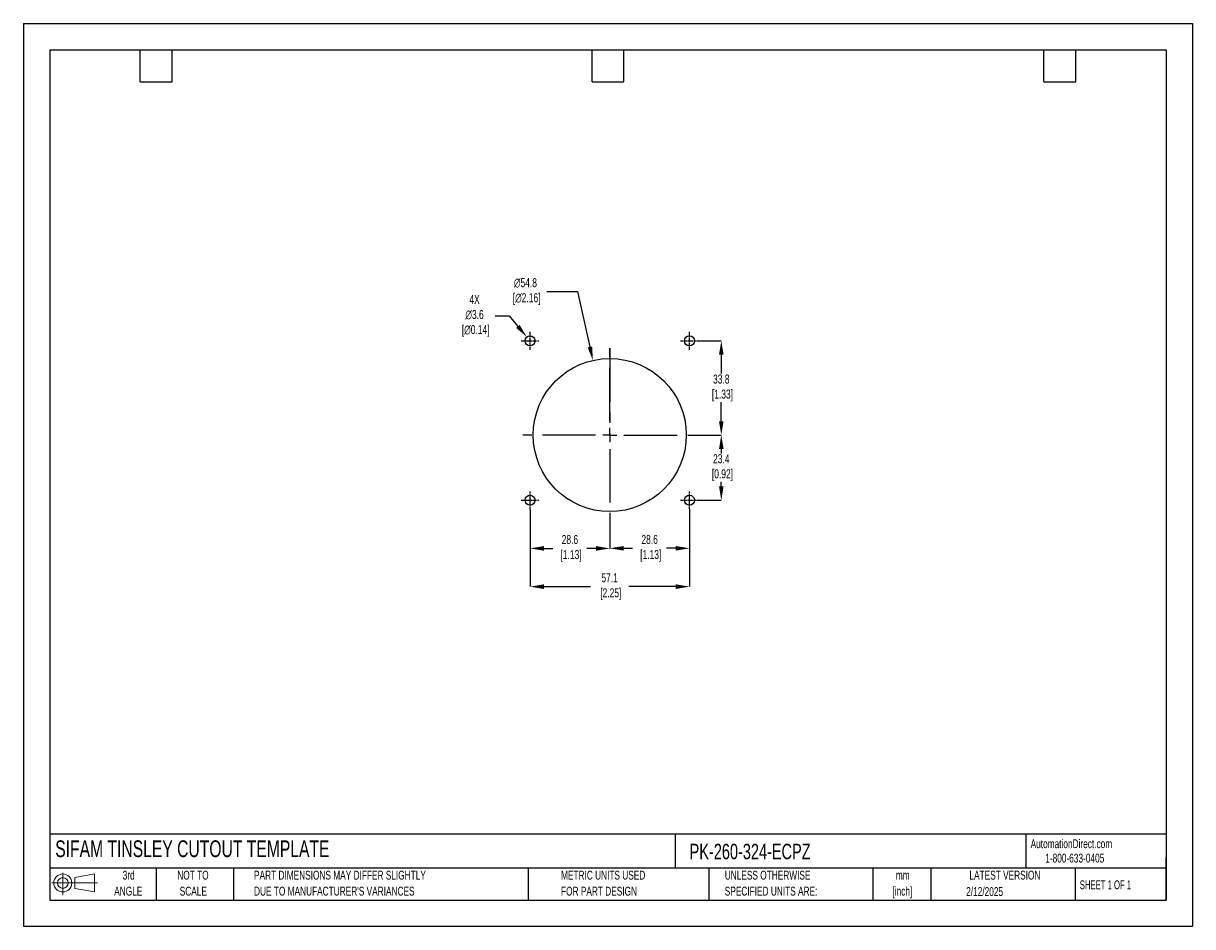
# Model space of a CAD drawing. Header units: millimetres. Extents: x 0 to 419, y 0 to 324.
import ezdxf

# ---------------------------------------------------------------- set-up
doc = ezdxf.new("R2010")
doc.units = ezdxf.units.MM
doc.header["$LTSCALE"] = 1.5
doc.header["$PDSIZE"] = -1
doc.linetypes.add('CENTERX2', pattern=[20.32, 12.7, -2.54, 2.54, -2.54])
for name, color, linetype in [('1', 7, 'Continuous'), ('CENTER', 40, 'CENTERX2'), ('SLD-DEFPOINTS', 7, 'Continuous')]:
    doc.layers.add(name, color=color, linetype=linetype)
doc.layers.add('DIMENSIONS', color=140, linetype='Continuous', lineweight=25)
doc.layers.add('TEXT', color=140, linetype='Continuous', lineweight=25)
doc.styles.add('SLDTEXTSTYLE0', font='TXT', dxfattribs={"width": 0.7})
doc.styles.add('SLDTEXTSTYLE1', font='TXT', dxfattribs={"width": 0.65})
doc.dimstyles.new('SLDDIMSTYLE0', dxfattribs={"dimtxt": 3.237012, "dimasz": 4.953, "dimexe": 0, "dimexo": 0.0625, "dimgap": 0.809253, "dimtad": 0, "dimtih": 1, "dimtoh": 1, "dimrnd": 1e-09, "dimzin": 12, "dimdsep": 46, "dimtxsty": 'SLDTEXTSTYLE0', "dimsah": 1, "dimcen": 0, "dimadec": 0, "dimazin": 3, "dimtfac": 1, "dimtofl": 0, "dimtmove": 0, "dimatfit": 3, "dimfxl": 0, "dimfrac": 2, "dimtolj": 1, "dimtzin": 12, "dimarcsym": 0})

# ---------------------------------------------------------------- blocks, each defined once
blk = doc.blocks.new('Block11')
at = {"color": 7, "linetype": 'Continuous', "lineweight": 18}
for p, q in [((0, 4.32), (16.31, 4.32)), ((3.88, 7.97), (3.88, 0)), ((8.22, 6.25), (15.26, 7.55)), ((8.22, 2.39), (8.22, 6.25)), ((15.26, 7.55), (15.26, 1.1)), ((8.22, 2.39), (15.26, 1.1))]:
    blk.add_line(p, q, dxfattribs=at)
for radius in [3.23, 1.93]:
    blk.add_circle((3.88, 4.32), radius, dxfattribs=at)
blk = doc.blocks.new('Block12')
at = {"layer": 'SLD-DEFPOINTS'}
blk.add_blockref('Block11', (0, 0), dxfattribs=at)
blk = doc.blocks.new('SW_NOTE_0_1')
at = {"layer": 'TEXT', "color": 0, "linetype": 'CENTERX2', "lineweight": 18, "char_height": 3.175, "attachment_point": 2, "style": 'SLDTEXTSTYLE0'}
for s, insert in [('mm', (4.27, 4.09)), ('[inch]', (4.14, -1.64))]:
    blk.add_mtext(s, dxfattribs=dict(at, insert=insert))
blk = doc.blocks.new('SW_NOTE_0_2')
at = {"layer": 'TEXT', "color": 0, "linetype": 'CENTERX2', "lineweight": 18, "char_height": 3.175, "attachment_point": 1, "style": 'SLDTEXTSTYLE0'}
for s, insert in [('UNLESS OTHERWISE', (0, 4.09)), ('SPECIFIED UNITS ARE:', (0, -1.64))]:
    blk.add_mtext(s, dxfattribs=dict(at, insert=insert))
blk = doc.blocks.new('SW_NOTE_0_3')
at = {"layer": 'TEXT', "color": 0, "linetype": 'CENTERX2', "lineweight": 18, "char_height": 3.175, "attachment_point": 1, "style": 'SLDTEXTSTYLE0'}
for s, insert in [('PART DIMENSIONS MAY DIFFER SLIGHTLY', (0, 4.09)), ("DUE TO MANUFACTURER'S VARIANCES", (0, -1.64))]:
    blk.add_mtext(s, dxfattribs=dict(at, insert=insert))
blk = doc.blocks.new('SW_NOTE_0_4')
at = {"layer": 'TEXT', "color": 0, "linetype": 'CENTERX2', "lineweight": 18, "char_height": 3.175, "attachment_point": 2, "style": 'SLDTEXTSTYLE0'}
for s, insert in [('NOT TO', (7.89, 4.09)), ('SCALE', (8.03, -1.64))]:
    blk.add_mtext(s, dxfattribs=dict(at, insert=insert))
blk = doc.blocks.new('SW_NOTE_0_5')
at = {"layer": 'TEXT', "color": 0, "linetype": 'CENTERX2', "lineweight": 18, "char_height": 3.175, "attachment_point": 2, "style": 'SLDTEXTSTYLE0'}
for s, insert in [('3rd', (3.47, 4.09)), ('ANGLE', (3.33, -1.64))]:
    blk.add_mtext(s, dxfattribs=dict(at, insert=insert))
blk = doc.blocks.new('SW_NOTE_0_6')
at = {"layer": 'TEXT', "color": 0, "linetype": 'CENTERX2', "lineweight": 18, "char_height": 3.175, "attachment_point": 1, "style": 'SLDTEXTSTYLE0'}
for s, insert in [('METRIC UNITS USED', (0, 4.09)), ('FOR PART DESIGN', (0, -1.64))]:
    blk.add_mtext(s, dxfattribs=dict(at, insert=insert))
blk = doc.blocks.new('SW_CENTERMARKSYMBOL_0')
at = {"layer": 'CENTER', "color": 0}
for p, q in [((0, 5.08), (0, 31.2)), ((-5.08, 0), (-31.2, 0)), ((0, 0), (-2.54, 0)), ((0, 0), (0, 2.54)), ((0, 0), (0, -2.54)), ((0, 0), (2.54, 0)), ((5.08, 0), (31.2, 0)), ((0, -5.08), (0, -31.2))]:
    blk.add_line(p, q, dxfattribs=at)
blk = doc.blocks.new('*D21')
at = {"layer": 'Defpoints', "color": 0}
for p in [(238.76, 149.69), (210.19, 145.06), (238.76, 135.64)]:
    blk.add_point(p, dxfattribs=at)
at = {"layer": 'DIMENSIONS', "color": 0, "lineweight": -2}
for p, q in [((238.76, 149.63), (238.76, 135.64)), ((210.19, 145), (210.19, 135.64)), ((215.14, 135.64), (218.38, 135.64)), ((233.81, 135.64), (230.57, 135.64))]:
    blk.add_line(p, q, dxfattribs=at)
at = {"layer": 'DIMENSIONS', "color": 0}
for points in [[(215.14, 136.47), (215.14, 134.82), (210.19, 135.64)], [(233.81, 136.47), (233.81, 134.82), (238.76, 135.64)]]:
    blk.add_solid(points, dxfattribs=at)
at = {"layer": 'DIMENSIONS', "color": 0, "insert": (224.47, 135.64), "char_height": 3.237, "attachment_point": 5, "style": 'SLDTEXTSTYLE0'}
blk.add_mtext('\\A1;28.6\\P [1.13]', dxfattribs=at)
blk = doc.blocks.new('*D22')
at = {"layer": 'Defpoints', "color": 0}
for p in [(181.61, 149.69), (238.76, 149.69), (238.76, 121.9)]:
    blk.add_point(p, dxfattribs=at)
at = {"layer": 'DIMENSIONS', "color": 0, "lineweight": -2}
for p, q in [((181.61, 149.63), (181.61, 121.9)), ((238.76, 149.63), (238.76, 121.9)), ((186.56, 121.9), (203.3, 121.9)), ((233.81, 121.9), (217, 121.9))]:
    blk.add_line(p, q, dxfattribs=at)
at = {"layer": 'DIMENSIONS', "color": 0}
for points in [[(186.56, 122.72), (186.56, 121.07), (181.61, 121.9)], [(233.81, 122.72), (233.81, 121.07), (238.76, 121.9)]]:
    blk.add_solid(points, dxfattribs=at)
at = {"layer": 'DIMENSIONS', "color": 0, "insert": (210.15, 121.9), "char_height": 3.237, "attachment_point": 5, "style": 'SLDTEXTSTYLE0'}
blk.add_mtext('\\A1;57.1\\P [2.25]', dxfattribs=at)
blk = doc.blocks.new('*D23')
at = {"layer": 'Defpoints', "color": 0}
for p in [(241.38, 176.25), (241.95, 152.88), (250.16, 152.88)]:
    blk.add_point(p, dxfattribs=at)
at = {"layer": 'DIMENSIONS', "color": 0, "lineweight": -2}
for p, q in [((241.44, 176.25), (250.16, 176.25)), ((250.16, 171.3), (250.16, 169.69)), ((250.16, 157.84), (250.16, 159.44)), ((242.01, 152.88), (250.16, 152.88))]:
    blk.add_line(p, q, dxfattribs=at)
at = {"layer": 'DIMENSIONS', "color": 0}
for points in [[(249.34, 171.3), (250.99, 171.3), (250.16, 176.25)], [(249.34, 157.84), (250.99, 157.84), (250.16, 152.88)]]:
    blk.add_solid(points, dxfattribs=at)
at = {"layer": 'DIMENSIONS', "color": 0, "insert": (250.16, 164.57), "char_height": 3.237, "attachment_point": 5, "style": 'SLDTEXTSTYLE0'}
blk.add_mtext('\\A1;23.4\\P [0.92]', dxfattribs=at)
blk = doc.blocks.new('*D24')
at = {"layer": 'Defpoints', "color": 0}
for p in [(241.95, 210.03), (241.38, 176.25), (250.16, 176.25)]:
    blk.add_point(p, dxfattribs=at)
at = {"layer": 'DIMENSIONS', "color": 0, "lineweight": -2}
for p, q in [((242.01, 210.03), (250.16, 210.03)), ((250.16, 205.08), (250.16, 198.27)), ((250.16, 181.21), (250.16, 188.02)), ((241.44, 176.25), (250.16, 176.25))]:
    blk.add_line(p, q, dxfattribs=at)
at = {"layer": 'DIMENSIONS', "color": 0}
for points in [[(249.34, 205.08), (250.99, 205.08), (250.16, 210.03)], [(249.34, 181.21), (250.99, 181.21), (250.16, 176.25)]]:
    blk.add_solid(points, dxfattribs=at)
at = {"layer": 'DIMENSIONS', "color": 0, "insert": (250.16, 193.14), "char_height": 3.237, "attachment_point": 5, "style": 'SLDTEXTSTYLE0'}
blk.add_mtext('\\A1;33.8\\P [1.33]', dxfattribs=at)
blk = doc.blocks.new('*D25')
at = {"layer": 'Defpoints', "color": 0}
for p in [(181.61, 149.69), (210.19, 145.06), (181.61, 135.61)]:
    blk.add_point(p, dxfattribs=at)
at = {"layer": 'DIMENSIONS', "color": 0, "lineweight": -2}
for p, q in [((181.61, 149.63), (181.61, 135.61)), ((210.19, 145), (210.19, 135.61)), ((186.56, 135.61), (189.8, 135.61)), ((205.23, 135.61), (201.99, 135.61))]:
    blk.add_line(p, q, dxfattribs=at)
at = {"layer": 'DIMENSIONS', "color": 0}
for points in [[(186.56, 136.43), (186.56, 134.78), (181.61, 135.61)], [(205.23, 136.43), (205.23, 134.78), (210.19, 135.61)]]:
    blk.add_solid(points, dxfattribs=at)
at = {"layer": 'DIMENSIONS', "color": 0, "insert": (195.9, 135.61), "char_height": 3.237, "attachment_point": 5, "style": 'SLDTEXTSTYLE0'}
blk.add_mtext('\\A1;28.6\\P [1.13]', dxfattribs=at)
blk = doc.blocks.new('*D26')
at = {"layer": 'Defpoints', "color": 0}
for p in [(204.15, 203.01), (216.22, 149.5)]:
    blk.add_point(p, dxfattribs=at)
at = {"layer": 'DIMENSIONS', "color": 0, "lineweight": -2}
for p, q in [((187.58, 227.7), (198.57, 227.7)), ((198.57, 227.7), (203.06, 207.84))]:
    blk.add_line(p, q, dxfattribs=at)
at = {"layer": 'DIMENSIONS', "color": 0}
blk.add_solid([(203.86, 208.02), (202.25, 207.66), (204.15, 203.01)], dxfattribs=at)
at = {"layer": 'DIMENSIONS', "color": 0, "insert": (179.97, 227.7), "char_height": 3.237, "attachment_point": 5, "style": 'SLDTEXTSTYLE0'}
blk.add_mtext('\\A1;∅54.8\\P [∅2.16]', dxfattribs=at)
blk = doc.blocks.new('*D27')
at = {"layer": 'Defpoints', "color": 0}
for p in [(180.47, 211.4), (182.76, 208.67)]:
    blk.add_point(p, dxfattribs=at)
at = {"layer": 'DIMENSIONS', "color": 0, "lineweight": -2}
for p, q in [((169.14, 218.98), (174.09, 218.98)), ((174.09, 218.98), (177.28, 215.19))]:
    blk.add_line(p, q, dxfattribs=at)
at = {"layer": 'DIMENSIONS', "color": 0}
blk.add_solid([(177.91, 215.72), (176.65, 214.66), (180.47, 211.4)], dxfattribs=at)
at = {"layer": 'DIMENSIONS', "color": 0, "insert": (161.72, 218.98), "char_height": 3.237, "attachment_point": 5, "style": 'SLDTEXTSTYLE0'}
blk.add_mtext('\\A1;4X\\P∅3.6\\P [∅0.14]', dxfattribs=at)

msp = doc.modelspace()

# ---------------------------------------------------------------- linework, layer by layer
at = {"color": 7, "linetype": 'Continuous'}
for p, q in [((0, 323.85), (0, 0)), ((0, 323.85), (419.1, 323.85)), ((419.1, 323.85), (419.1, 0)), ((419.1, 0), (0, 0))]:
    msp.add_line(p, q, dxfattribs=at)
at = {"layer": '1', "color": 1, "linetype": 'Continuous'}
for centre, radius in [((181.61, 210.03), 1.78), ((238.76, 210.03), 1.78), ((210.19, 176.25), 27.43), ((181.61, 152.88), 1.78), ((238.76, 152.88), 1.78)]:
    msp.add_circle(centre, radius, dxfattribs=at)
at = {"layer": 'CENTER', "ltscale": 0.05}
for p, q in [((178.42, 210.03), (184.8, 210.03)), ((181.61, 206.84), (181.61, 213.22)), ((235.57, 210.03), (241.95, 210.03)), ((238.76, 206.84), (238.76, 213.22)), ((181.61, 149.69), (181.61, 156.07)), ((238.76, 149.69), (238.76, 156.07)), ((178.42, 152.88), (184.8, 152.88)), ((235.57, 152.88), (241.95, 152.88))]:
    msp.add_line(p, q, dxfattribs=at)
at = {"layer": 'CENTER'}
msp.add_line((210.19, 207.25), (210.19, 176.25), dxfattribs=at)
at = {"layer": 'TEXT'}
for p, q in [((9.52, 314.32), (409.57, 314.32)), ((9.52, 314.32), (9.52, 9.52)), ((41.91, 302.89), (41.91, 314.32)), ((53.34, 302.89), (53.34, 314.32)), ((203.83, 302.89), (203.83, 314.32)), ((215.26, 302.89), (215.26, 314.32)), ((365.76, 302.89), (365.76, 314.32)), ((377.19, 302.89), (377.19, 314.32)), ((409.57, 314.32), (409.57, 9.52)), ((41.91, 302.89), (53.34, 302.89)), ((203.83, 302.89), (215.26, 302.89)), ((365.76, 302.89), (377.19, 302.89)), ((409.57, 33.19), (9.52, 33.19)), ((233.64, 33.19), (233.64, 20.95)), ((359.36, 33.19), (359.36, 20.95)), ((409.57, 9.52), (409.57, 24.77)), ((409.57, 20.95), (9.52, 20.95)), ((47.62, 20.95), (47.62, 9.52)), ((75.32, 20.95), (75.32, 9.52)), ((180.97, 20.95), (180.97, 9.52)), ((245.67, 20.95), (245.67, 9.52)), ((304.54, 20.95), (304.54, 9.52)), ((325.22, 20.95), (325.22, 9.52)), ((377.02, 20.95), (377.02, 9.52)), ((9.52, 9.52), (409.57, 9.52))]:
    msp.add_line(p, q, dxfattribs=at)

# ---------------------------------------------------------------- block references
at = {"layer": 'CENTER'}
msp.add_blockref('SW_CENTERMARKSYMBOL_0', (210.19, 176.25), dxfattribs=at)
at = {"layer": 'SLD-DEFPOINTS'}
msp.add_blockref('Block12', (10.26, 11.33), dxfattribs=at)
at = {"layer": 'TEXT', "linetype": 'CENTERX2', "lineweight": 18}
for name, p in [('SW_NOTE_0_5', (34.27, 15.95)), ('SW_NOTE_0_4', (52.89, 15.95)), ('SW_NOTE_0_3', (82.68, 15.95)), ('SW_NOTE_0_6', (192.72, 15.95)), ('SW_NOTE_0_2', (251.41, 15.95)), ('SW_NOTE_0_1', (310.93, 15.95))]:
    msp.add_blockref(name, p, dxfattribs=at)

# ---------------------------------------------------------------- texts
at = {"layer": 'TEXT', "linetype": 'CENTERX2', "lineweight": 25, "attachment_point": 1, "style": 'SLDTEXTSTYLE0'}
for s, insert, char_height in [('SIFAM TINSLEY CUTOUT TEMPLATE', (11.42, 30.93), 6), ('PK-260-324-ECPZ', (238.81, 29.71), 5.5562)]:
    msp.add_mtext(s, dxfattribs=dict(at, insert=insert, char_height=char_height))
at = {"layer": 'TEXT', "linetype": 'CENTERX2', "lineweight": 18, "char_height": 3.175}
for s, insert, attachment_point, style in [('AutomationDirect.com', (361.04, 31.31), 1, 'SLDTEXTSTYLE0'), ('1-800-633-0405', (366.29, 26.16), 1, 'SLDTEXTSTYLE0'), ('LATEST VERSION', (351.83, 20.05), 2, 'SLDTEXTSTYLE0'), ('2/12/2025', (344.55, 14.16), 2, 'SLDTEXTSTYLE0'), ('SHEET 1 OF 1', (378.66, 16.58), 1, 'SLDTEXTSTYLE1')]:
    msp.add_mtext(s, dxfattribs=dict(at, insert=insert, attachment_point=attachment_point, style=style))

# ---------------------------------------------------------------- dimensions: what is measured, and where the dimension line sits
at = {"layer": 'DIMENSIONS'}
dim = msp.add_diameter_dim_2p(p1=(216.2223, 149.5016), p2=(204.1483, 203.0062), text='<>\\P[]', dimstyle='SLDDIMSTYLE0', override={"dimdec": 1}, dxfattribs=at)
dim.commit()
dim.dimension.update_dxf_attribs({"geometry": '*D26', "text_midpoint": (179.9726, 227.704), "dimtype": 163})
dim = msp.add_diameter_dim_2p(p1=(182.76, 208.67), p2=(180.47, 211.4), text='4X\\P<>\\P[]', dimstyle='SLDDIMSTYLE0', override={"dimdec": 1}, dxfattribs=at)
dim.commit()
dim.dimension.update_dxf_attribs({"geometry": '*D27', "text_midpoint": (161.72, 218.98)})
for base, p1, p2, picture, middle in [((250.16, 176.25), (241.95, 210.03), (241.38, 176.25), '*D24', (250.16, 193.14)), ((250.16, 152.88), (241.38, 176.25), (241.95, 152.88), '*D23', (250.16, 164.57))]:
    dim = msp.add_linear_dim(base=base, p1=p1, p2=p2, angle=90, text='<>\\P[]', dimstyle='SLDDIMSTYLE0', override={"dimdec": 1}, dxfattribs=at)
    dim.commit()
    dim.dimension.update_dxf_attribs({"geometry": picture, "text_midpoint": middle})
dim = msp.add_linear_dim(base=(238.76030829, 121.89690115), p1=(181.61030829, 149.69382472), p2=(238.76030829, 149.69382472), text='<>\\P[]', dimstyle='SLDDIMSTYLE0', override={"dimdec": 1}, dxfattribs=at)
dim.commit()
dim.dimension.update_dxf_attribs({"geometry": '*D22', "text_midpoint": (210.14810518, 121.89690115), "dimtype": 160})
for base, p2, picture, middle in [((181.61, 135.61), (181.61, 149.69), '*D25', (195.9, 135.61)), ((238.76, 135.64), (238.76, 149.69), '*D21', (224.47, 135.64))]:
    dim = msp.add_linear_dim(base=base, p1=(210.19, 145.06), p2=p2, text='<>\\P[]', dimstyle='SLDDIMSTYLE0', override={"dimdec": 1}, dxfattribs=at)
    dim.commit()
    dim.dimension.update_dxf_attribs({"geometry": picture, "text_midpoint": middle})

doc.saveas('drawing.dxf')
